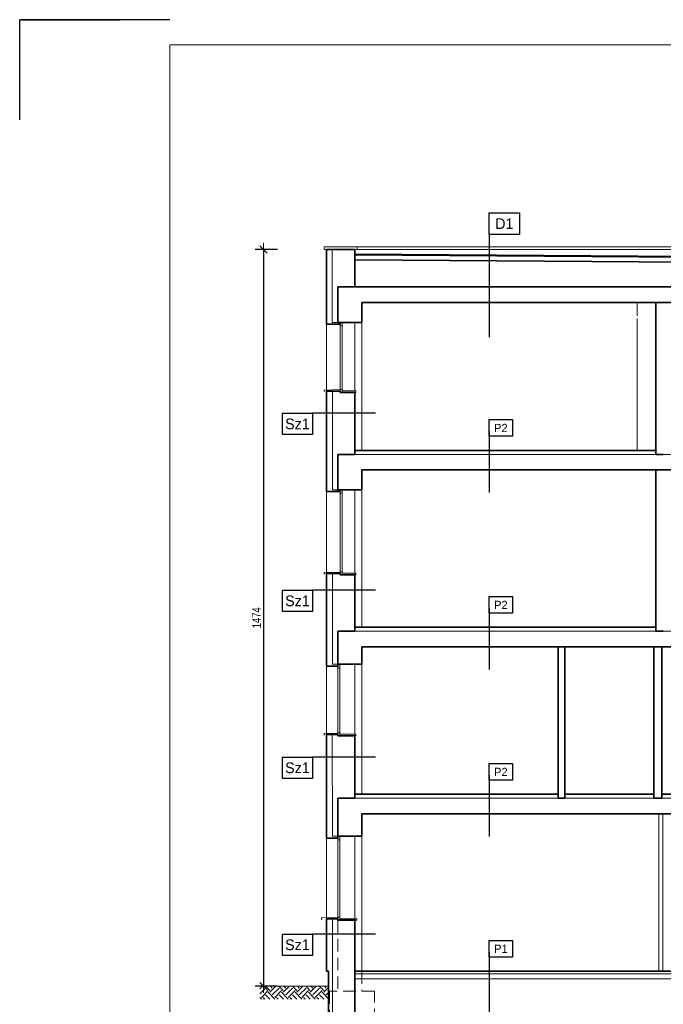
# Model space of a CAD drawing. Header units: millimetres. Extents: x 27795 to 86097, y -35443 to 41185.
# Tile 5 of 16: x 81185 to 82472, y -34443 to -32473. Entities that reach past the tile are written whole.
import ezdxf
from ezdxf.enums import TextEntityAlignment as Align

# ---------------------------------------------------------------- set-up
doc = ezdxf.new("R2010")
doc.units = ezdxf.units.MM
doc.linetypes.add('DASHED', pattern=[0.75, 0.5, -0.25])
doc.layers.get('0').update_dxf_attribs({"lineweight": 18})
doc.layers.get('Defpoints').update_dxf_attribs({"lineweight": 18})
for name, color, linetype, lineweight in [('!MARIUSZ', 220, 'Continuous', 35), ('M_Ramki do druku', 7, 'Continuous', 18), ('M_Ramki rysunków', 2, 'Continuous', 18), ('PG_STOLARKA', 1, 'Continuous', 18), ('PG_WIDOKOWE_CIENKIE', 1, 'Continuous', 18), ('PG_WYMIARY', 1, 'Continuous', 18), ('PG_ŚCIANY_SŁUPY', 4, 'Continuous', 35)]:
    doc.layers.add(name, color=color, linetype=linetype, lineweight=lineweight)
doc.layers.add('BS_TXG', color=2, linetype='Continuous')
doc.styles.add('BIKTG', font='BIKROMSW.SHX')
doc.styles.add('BIKWYM', font='BIKROMSW.SHX', dxfattribs={"width": 0.8})
doc.dimstyles.new('BA_KR_50', dxfattribs={"dimscale": 0.5, "dimtxt": 25, "dimasz": 1.666667, "dimexe": 24, "dimexo": 0, "dimgap": 0, "dimtad": 0, "dimdec": 1, "dimrnd": 0.5, "dimzin": 9, "dimdsep": 46, "dimtxsty": 'BIKWYM', "dimblk": 'WYM-KR', "dimcen": 0, "dimdle": 20, "dimclrd": 256, "dimclre": 256, "dimclrt": 7, "dimadec": 0, "dimazin": 0, "dimtfac": 0.033333, "dimtdec": 1, "dimtmove": 0, "dimatfit": 3, "dimldrblk": 'WYM-KR', "dimfxl": 40, "dimfxlon": 1, "dimtvp": 0.8, "dimtolj": 1, "dimarcsym": 0})

# ---------------------------------------------------------------- blocks, each defined once
blk = doc.blocks.new('Znacznik_narozny')
at = {"layer": 'M_Ramki do druku', "lineweight": -2}
blk.add_lwpolyline([(0, -20), (0, 0), (20, 0)], dxfattribs=at)
blk = doc.blocks.new('OZNWAR')
blk.add_lwpolyline([(-35, 0), (-35, 50), (35, 50), (35, 0)], close=True)
at = {"style": 'BIKTG'}
blk.add_attdef('OZNWAR', text='', height=25, dxfattribs=at).set_placement((0, 25), align=Align.MIDDLE)
blk = doc.blocks.new('WYM-KR')
at = {"linetype": 'ByBlock'}
blk.add_line((11.52, 0), (-11.52, 0), dxfattribs=at)
at = {"color": 7, "linetype": 'ByBlock'}
blk.add_line((6.24, 6.24), (-6.24, -6.24), dxfattribs=at)
blk = doc.blocks.new('*D988')
at = {"layer": 'Defpoints', "color": 0, "transparency": 16777216}
for p in [(81817.5, -32932.9), (81672.7, -34406.9), (81821.5, -34406.9)]:
    blk.add_point(p, dxfattribs=at)
at = {"layer": 'PG_WYMIARY', "lineweight": -2, "transparency": 16777216}
for p, q in [((81700.7, -32932.9), (81655.9, -32932.9)), ((81672.7, -32934), (81672.7, -34405.7)), ((81700.7, -34406.9), (81655.9, -34406.9))]:
    blk.add_line(p, q, dxfattribs=at)
at = {"layer": 'PG_WYMIARY', "lineweight": -2, "transparency": 16777216, "xscale": 1.166666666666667, "yscale": 1.166666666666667, "zscale": 1.166666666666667}
for p, rotation in [((81672.7, -32932.9), 90), ((81672.7, -34406.9), 270)]:
    blk.add_blockref('WYM-KR', p, dxfattribs=dict(at, rotation=rotation))
at = {"layer": 'PG_WYMIARY', "color": 7, "transparency": 16777216, "insert": (81658.7, -33669.9), "char_height": 17.5, "attachment_point": 5, "rotation": 90, "style": 'BIKWYM'}
blk.add_mtext('\\A1;1474', dxfattribs=at)

msp = doc.modelspace()

# ---------------------------------------------------------------- hatches: boundary and pattern name
at = {"layer": 'PG_WIDOKOWE_CIENKIE', "true_color": 0x000000}
h = msp.add_hatch(dxfattribs=at)
h.set_pattern_fill('EARTH', color=18, scale=3, angle=45)
h.set_pattern_definition([(45, (31019.613, 2856.91), (0, 26.9407684), [19.05, -19.05]), (45, (31014.562, 2861.962), (0, 26.9407684), [19.05, -19.05]), (45, (31009.51, 2867.013), (0, 26.9407684), [19.05, -19.05]), (135, (31009.51, 2870.38), (-26.9407684, 0), [19.05, -19.05]), (135, (31014.562, 2875.432), (-26.9407684, 0), [19.05, -19.05]), (135, (31019.613, 2880.484), (-26.9407684, 0), [19.05, -19.05])])
h.paths.add_polyline_path([(81802.8, -34406.86), (81665.26, -34406.86), (81665.26, -34432.64), (81802.8, -34432.64)])

# ---------------------------------------------------------------- linework, layer by layer
at = {"layer": '!MARIUSZ', "color": 18, "linetype": 'DASHED', "lineweight": 0, "ltscale": 50, "true_color": 0x000000}
for p, q in [((81821.3, -34274.86), (81821.3, -34416.86)), ((81868.8, -34376.86), (81868.8, -34416.86))]:
    msp.add_line(p, q, dxfattribs=at)
msp.add_lwpolyline([(81804.55, -34476.86), (81894.55, -34476.86), (81894.55, -34416.86), (81804.55, -34416.86)], close=True, dxfattribs=at)
at = {"layer": 'BS_TXG', "color": 18, "true_color": 0x000000}
for p, q in [((82124.01, -32902.81), (82124.01, -33108.32)), ((81896.54, -33260.45), (81770.47, -33260.45)), ((82124.01, -33296.95), (82124.01, -33419.48)), ((81896.54, -33614.45), (81770.47, -33614.45)), ((82124.01, -33650.95), (82124.01, -33773.48)), ((81896.54, -33948.45), (81770.47, -33948.45)), ((82124.01, -33984.95), (82124.01, -34107.48)), ((81896.54, -34302.45), (81770.47, -34302.45)), ((82124.01, -34338.95), (82124.01, -34461.48))]:
    msp.add_line(p, q, dxfattribs=at)
at = {"layer": 'M_Ramki do druku', "color": 18, "lineweight": -2, "true_color": 0x000000}
msp.add_line((81485.14, -32473.39), (81185.14, -32473.39), dxfattribs=at)
at = {"layer": 'M_Ramki rysunków', "color": 18, "true_color": 0x000000}
msp.add_lwpolyline([(81485.14, -35393.39), (81485.14, -32523.39), (85335.14, -32523.39), (85335.14, -35393.39)], close=True, dxfattribs=at)
at = {"layer": 'PG_STOLARKA', "color": 18, "true_color": 0x000000}
for p, q in [((81825.8, -33085.86), (81825.9, -33212.86)), ((81829.8, -33085.86), (81829.9, -33212.86)), ((81798.9, -33216.36), (81798.9, -33216.36)), ((81825.8, -33420.86), (81825.8, -33577.86)), ((81829.8, -33420.86), (81829.8, -33577.86)), ((81798.8, -33581.36), (81798.8, -33581.36)), ((81821.3, -33769.86), (81821.3, -33899.86)), ((81825.3, -33769.86), (81825.3, -33899.86)), ((81821.3, -34113.86), (81821.3, -34268.86)), ((81825.3, -34113.86), (81825.3, -34268.86))]:
    msp.add_line(p, q, dxfattribs=at)
for points in [[(81829.8, -33085.86), (81825.8, -33085.86), (81825.8, -33078.86), (81829.8, -33078.86)], [(81829.9, -33218.86), (81825.9, -33218.86), (81825.9, -33212.86), (81829.9, -33212.86)], [(81856.9, -33215.86), (81829.9, -33215.86), (81829.9, -33218.86), (81856.9, -33218.86)], [(81829.8, -33420.86), (81825.8, -33420.86), (81825.8, -33413.86), (81829.8, -33413.86)], [(81829.8, -33583.86), (81825.8, -33583.86), (81825.8, -33577.86), (81829.8, -33577.86)], [(81856.9, -33580.86), (81829.8, -33580.86), (81829.8, -33583.86), (81856.9, -33583.86)], [(81825.3, -33769.86), (81821.3, -33769.86), (81821.3, -33762.86), (81825.3, -33762.86)], [(81825.3, -33905.86), (81821.3, -33905.86), (81821.3, -33899.86), (81825.3, -33899.86)], [(81856.9, -33902.86), (81825.3, -33902.86), (81825.3, -33905.86), (81856.9, -33905.86)], [(81825.3, -34113.86), (81821.3, -34113.86), (81821.3, -34106.86), (81825.3, -34106.86)], [(81825.3, -34274.86), (81821.3, -34274.86), (81821.3, -34268.86), (81825.3, -34268.86)], [(81859.25, -34271.86), (81825.3, -34271.86), (81825.3, -34274.86), (81859.25, -34274.86)]]:
    msp.add_lwpolyline(points, close=True, dxfattribs=at)
at = {"layer": 'PG_WIDOKOWE_CIENKIE', "color": 18, "true_color": 0x000000}
for p, q in [((81859.8, -32927.86), (84236.8, -32927.86)), ((81810.13, -33078.86), (81810.13, -32932.86)), ((81854.8, -32941.83), (82681.96, -32947.56)), ((81859.8, -32932.86), (84236.8, -32932.86)), ((81868.8, -33038.86), (81868.8, -33334.86)), ((82419.8, -33038.86), (82419.8, -33065.86)), ((82419.8, -33038.86), (82419.8, -33065.86)), ((81798.8, -33216.36), (81798.8, -33082.36)), ((81821.3, -33078.86), (81810.13, -33078.86)), ((81854.8, -33078.86), (81854.8, -33215.86)), ((82419.8, -33070.86), (82419.8, -33334.86)), ((82419.8, -33070.86), (82419.8, -33334.86)), ((81810.32, -33413.86), (81810.21, -33216.36)), ((82634.8, -33342.86), (81854.8, -33342.86)), ((81868.8, -33688.86), (81868.8, -33373.86)), ((81798.8, -33417.36), (81798.8, -33581.36)), ((81821.3, -33413.86), (81810.32, -33413.86)), ((81854.8, -33580.86), (81854.8, -33413.86)), ((81810.8, -33762.87), (81810.55, -33581.36)), ((82634.8, -33696.86), (81854.8, -33696.86)), ((81868.8, -33727.86), (81868.8, -34022.86)), ((81798.8, -33903.36), (81798.8, -33766.36)), ((81821.3, -33762.86), (81810.8, -33762.87)), ((81854.8, -33762.86), (81854.8, -33902.86)), ((81810.32, -34106.87), (81810.05, -33903.36)), ((82634.8, -34030.86), (81854.8, -34030.86)), ((82462.8, -34061.86), (82462.8, -34376.86)), ((82470.8, -34061.86), (82470.8, -34376.86)), ((81798.8, -34272.36), (81798.8, -34110.36)), ((81821.3, -34106.86), (81810.32, -34106.87)), ((81854.8, -34274.86), (81854.8, -34106.86)), ((81868.8, -34106.86), (81868.8, -34376.86)), ((81810.8, -34476.86), (81810.53, -34272.36)), ((81854.8, -34381.86), (82634.8, -34381.86)), ((81802.8, -34406.86), (81665.26, -34406.86)), ((81854.8, -34391.86), (82634.8, -34391.86))]:
    msp.add_line(p, q, dxfattribs=at)
msp.add_lwpolyline([(81859.8, -32927.86), (81793.8, -32927.86), (81793.8, -32932.86), (81859.8, -32932.86)], close=True, dxfattribs=at)
for points in [[(81825.9, -33213.46), (81793.77, -33214.31), (81793.77, -33217.47), (81794.81, -33215.8)], [(81825.8, -33578.46), (81793.68, -33579.31), (81793.68, -33582.47), (81794.72, -33580.8)], [(81821.3, -33900.46), (81793.68, -33901.31), (81793.68, -33904.47), (81794.72, -33902.8)], [(81821.3, -34269.46), (81788.68, -34270.31), (81788.68, -34273.47), (81789.72, -34271.8)]]:
    msp.add_lwpolyline(points, dxfattribs=at)
at = {"layer": 'PG_ŚCIANY_SŁUPY', "color": 18, "true_color": 0x000000}
for p, q in [((81798.8, -32932.86), (81854.8, -32932.86)), ((81798.8, -33082.36), (81798.8, -32932.86)), ((81854.8, -32932.86), (81854.8, -33007.86)), ((81854.8, -32943.65), (82681.96, -32949.39)), ((81854.8, -32953.65), (82681.94, -32959.39)), ((81821.3, -33078.86), (81821.3, -33007.86)), ((81821.3, -33007.86), (81854.8, -33007.86)), ((81854.8, -33007.86), (82634.8, -33007.86)), ((81868.8, -33038.86), (81868.8, -33078.86)), ((81868.8, -33038.86), (82634.8, -33038.86)), ((82456.8, -33038.86), (82456.8, -33342.86)), ((81798.8, -33082.36), (81825.8, -33082.36)), ((81821.3, -33078.86), (81868.8, -33078.86)), ((81825.8, -33082.36), (81825.8, -33078.86)), ((81798.8, -33417.36), (81798.8, -33216.36)), ((81798.8, -33216.36), (81798.9, -33216.36)), ((81798.8, -33216.36), (81825.9, -33216.36)), ((81825.9, -33216.36), (81825.9, -33218.86)), ((81854.8, -33218.86), (81825.9, -33218.86)), ((81854.8, -33218.86), (81854.8, -33342.86)), ((81821.3, -33413.86), (81821.3, -33342.86)), ((81821.3, -33342.86), (81854.8, -33342.86)), ((81854.8, -33334.86), (82456.8, -33334.86)), ((82456.8, -33342.86), (82471.8, -33342.86)), ((81868.8, -33373.86), (81868.8, -33413.86)), ((81868.8, -33373.86), (82634.8, -33373.86)), ((82456.8, -33373.86), (82456.8, -33688.86)), ((82456.8, -33373.86), (82456.8, -33696.86)), ((81798.8, -33417.36), (81825.8, -33417.36)), ((81821.3, -33413.86), (81868.8, -33413.86)), ((81825.8, -33417.36), (81825.8, -33413.86)), ((81798.8, -33766.36), (81798.8, -33581.36)), ((81798.8, -33581.36), (81825.8, -33581.36)), ((81825.8, -33581.36), (81825.8, -33583.86)), ((81854.8, -33583.86), (81825.8, -33583.86)), ((81854.8, -33583.86), (81854.8, -33696.86)), ((81821.3, -33762.86), (81821.3, -33696.86)), ((81821.3, -33696.86), (81854.8, -33696.86)), ((81854.8, -33688.86), (82456.8, -33688.86)), ((82456.8, -33696.86), (82471.8, -33696.86)), ((81868.8, -33727.86), (81868.8, -33762.86)), ((81868.8, -33727.86), (82634.8, -33727.86)), ((82261.8, -33727.86), (82261.8, -34030.86)), ((82274.8, -33727.86), (82274.8, -34030.86)), ((82452.8, -33727.86), (82452.8, -34030.86)), ((82468.8, -33727.86), (82468.8, -34030.86)), ((81798.8, -33766.36), (81821.3, -33766.36)), ((81868.8, -33762.86), (81821.3, -33762.86)), ((81821.3, -33766.36), (81821.3, -33762.86)), ((81798.8, -33903.36), (81798.8, -34110.36)), ((81798.8, -33903.36), (81821.3, -33903.36)), ((81821.3, -33903.36), (81821.3, -33905.86)), ((81854.8, -33905.86), (81821.3, -33905.86)), ((81854.8, -33905.86), (81854.8, -34030.86)), ((81821.3, -34106.86), (81821.3, -34030.86)), ((81821.3, -34030.86), (81854.8, -34030.86)), ((81854.8, -34022.86), (82261.8, -34022.86)), ((82261.8, -34030.86), (82274.8, -34030.86)), ((82274.8, -34022.86), (82452.8, -34022.86)), ((82452.8, -34030.86), (82468.8, -34030.86)), ((82468.8, -34022.86), (82634.8, -34022.86)), ((81868.8, -34061.86), (82634.8, -34061.86)), ((81868.8, -34061.86), (81868.8, -34061.86)), ((81868.8, -34106.86), (81868.8, -34061.86)), ((81798.8, -34110.36), (81821.3, -34110.36)), ((81821.3, -34110.36), (81821.3, -34106.86)), ((81821.3, -34106.86), (81868.8, -34106.86)), ((81798.8, -34272.36), (81798.8, -34376.86)), ((81798.8, -34272.36), (81821.3, -34272.36)), ((81821.3, -34272.36), (81821.3, -34274.86)), ((81854.8, -34274.86), (81821.3, -34274.86)), ((81854.8, -34274.86), (81854.8, -34476.86)), ((81798.8, -34376.86), (81802.8, -34376.86)), ((81802.8, -34376.86), (81802.8, -34476.86)), ((81854.8, -34376.86), (82634.8, -34376.86))]:
    msp.add_line(p, q, dxfattribs=at)

# ---------------------------------------------------------------- block references
at = {"layer": 'BS_TXG', "color": 18, "true_color": 0x000000, "rotation": 359.999998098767}
for p, xscale, yscale, zscale, values in [((82154.04, -32902.81), 0.8580000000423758, 0.8580000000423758, 0.8580000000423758, {'OZNWAR': 'D1'}), ((82147.11, -33306.48), 0.6600000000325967, 0.6600000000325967, 0.6600000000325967, {'OZNWAR': 'P2'}), ((82147.11, -33660.48), 0.6600000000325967, 0.6600000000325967, 0.6600000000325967, {'OZNWAR': 'P2'}), ((82147.11, -33994.48), 0.6600000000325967, 0.6600000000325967, 0.6600000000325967, {'OZNWAR': 'P2'}), ((82147.11, -34348.48), 0.6600000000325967, 0.6600000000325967, 0.6600000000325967, {'OZNWAR': 'P1'})]:
    msp.add_blockref('OZNWAR', p, dxfattribs=dict(at, xscale=xscale, yscale=yscale, zscale=zscale)).add_auto_attribs(values)
at = {"layer": 'BS_TXG', "color": 18, "true_color": 0x000000}
ref = msp.add_blockref('OZNWAR', (81740.44, -33260.45), dxfattribs=dict(at, xscale=0.8580000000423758, yscale=0.8580000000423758, zscale=0.8580000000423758, rotation=179.999998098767))
ref.add_attrib('OZNWAR', 'Sz1', dxfattribs={"layer": '0', "height": 21.45, "rotation": 360, "style": 'BIKTG'}).set_placement((81740.44, -33281.9), align=Align.MIDDLE)
ref = msp.add_blockref('OZNWAR', (81740.44, -33614.45), dxfattribs=dict(at, xscale=0.8580000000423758, yscale=0.8580000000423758, zscale=0.8580000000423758, rotation=179.999998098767))
ref.add_attrib('OZNWAR', 'Sz1', dxfattribs={"layer": '0', "height": 21.45, "rotation": 360, "style": 'BIKTG'}).set_placement((81740.44, -33635.9), align=Align.MIDDLE)
ref = msp.add_blockref('OZNWAR', (81740.44, -33948.45), dxfattribs=dict(at, xscale=0.8580000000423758, yscale=0.8580000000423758, zscale=0.8580000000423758, rotation=179.999998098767))
ref.add_attrib('OZNWAR', 'Sz1', dxfattribs={"layer": '0', "height": 21.45, "rotation": 360, "style": 'BIKTG'}).set_placement((81740.44, -33969.9), align=Align.MIDDLE)
ref = msp.add_blockref('OZNWAR', (81740.44, -34302.45), dxfattribs=dict(at, xscale=0.8580000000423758, yscale=0.8580000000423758, zscale=0.8580000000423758, rotation=179.999998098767))
ref.add_attrib('OZNWAR', 'Sz1', dxfattribs={"layer": '0', "height": 21.45, "rotation": 360, "style": 'BIKTG'}).set_placement((81740.44, -34323.9), align=Align.MIDDLE)
at = {"layer": 'M_Ramki do druku', "color": 18, "lineweight": -2, "true_color": 0x000000, "xscale": 10, "yscale": 10, "zscale": 10}
msp.add_blockref('Znacznik_narozny', (81185.14, -32473.39), dxfattribs=at)

# ---------------------------------------------------------------- dimensions: what is measured, and where the dimension line sits
at = {"layer": 'PG_WYMIARY', "color": 18, "true_color": 0x000000}
dim = msp.add_linear_dim(base=(81672.73, -34406.86), p1=(81817.5, -32932.86), p2=(81821.5, -34406.86), angle=90, dimstyle='BA_KR_50', override={"dimscale": 0.7, "dimtmove": 1}, dxfattribs=at)
dim.commit()
dim.dimension.update_dxf_attribs({"geometry": '*D988', "text_midpoint": (81658.73, -33669.86)})

doc.saveas('drawing.dxf')
